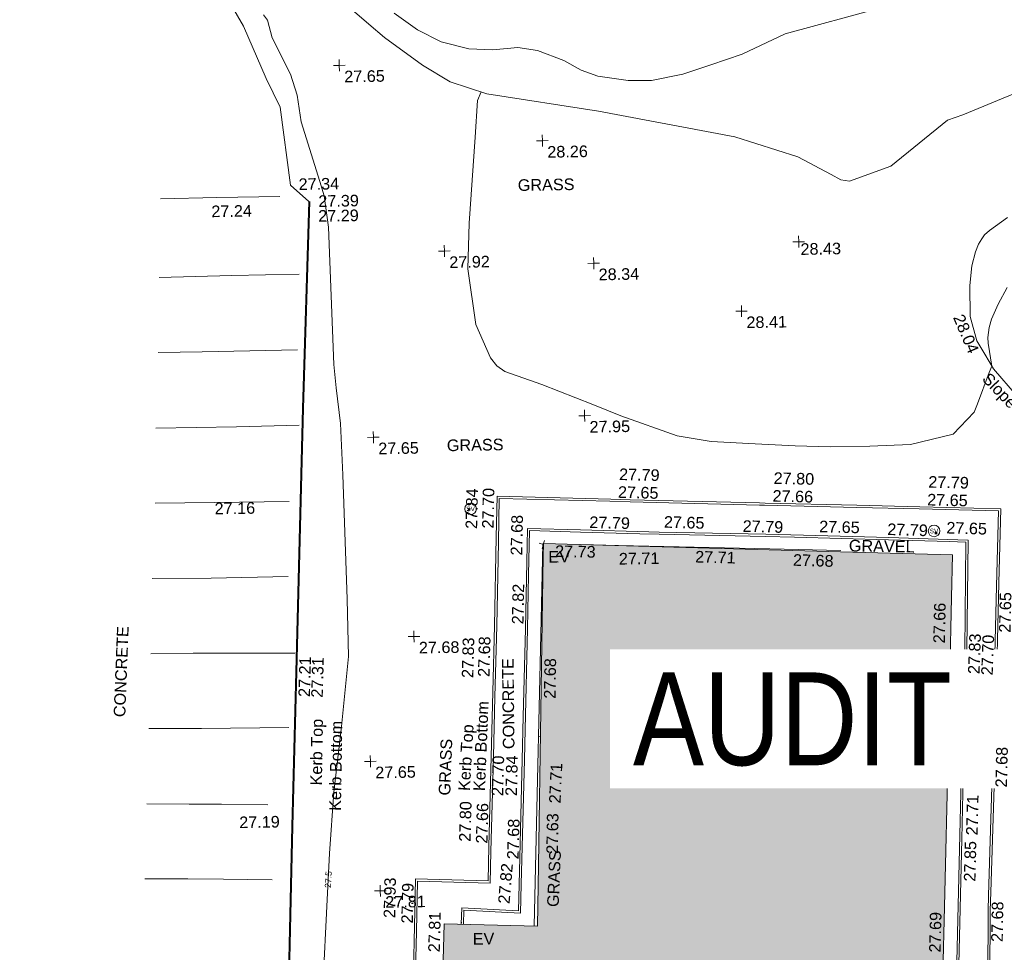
# Model space of a CAD drawing. Header units: millimetres. Extents: x -287732 to 520720, y -88450 to 287754.
# Tile 208 of 256: x -61233 to -29405, y 211018 to 241163. Entities that reach past the tile are written whole.
import ezdxf

# ---------------------------------------------------------------- set-up
doc = ezdxf.new("R2010")
doc.units = ezdxf.units.MM
doc.linetypes.add('IMPORT-UG_ELEC_STREET LIGHTING_QLB2 _2_', pattern=[2700, 1500, -300, 0, -250, 150, -300, 0, -200])
for name, color, linetype, lineweight, true_color in [('00_TOPO_BUILDING_OUTLINE', 5, 'Continuous', 9, 0x0000ff), ('00_TOPO_EAVE', 7, 'Continuous', 9, 0x666666), ('00_TOPO_KERB_BOTTOM', 1, 'Continuous', 9, 0xff0000), ('00_TOPO_KERB_TOP', 7, 'Continuous', 9, 0xa500a5), ('00_TOPO_LEVEL_FLOOR', 7, 'Continuous', 9, 0x666666), ('00_TOPO_LEVEL_SPOT', 7, 'Continuous', 9, 0x666666), ('00_TOPO_ROAD_MARKING_WHITE_CONTINUOUS', 7, 'Continuous', 9, 0x999999), ('00_TOPO_SERV_STOP_VALVE', 7, 'Continuous', 9, 0x666666), ('00_TOPO_VEGETATION', 7, 'Continuous', 9, 0x52a552), ('00_UAV_BUILDING_OUTLINE', 5, 'Continuous', 9, 0x0000ff), ('00_UAV_KERB_BOTTOM', 1, 'Continuous', 9, 0xff0000), ('00_UAV_KERB_TOP', 7, 'Continuous', 9, 0xa500a5), ('00_UAV_LEVEL_SPOT', 7, 'Continuous', 9, 0x666666), ('00_UAV_PARAPET', 7, 'Continuous', 9, 0x666666), ('00_UAV_SLOPE_TOP', 40, 'Continuous', 9, 0xffbf00), ('00_UAV_TREE_LINE', 7, 'Continuous', 9, 0x52a552), ('00_UAV_VEGETATION', 7, 'Continuous', 9, 0x52a552), ('01_DTM_CONTOUR_MJR', 7, 'Continuous', 9, 0x7f3f00), ('01_DTM_CONTOUR_MJR_LABELS', 7, 'Continuous', 9, 0x7f3f00), ('01_DTM_CONTOUR_MNR', 7, 'Continuous', 9, 0xa5a552), ('12333-PUM-2D-U-0001-C01 - Rev2_REVIT IMPORT_dwg', 7, 'Continuous', 9, 0x767676), ('A_RHA_Line', 7, 'Continuous', 9, 0x00a600)]:
    doc.layers.add(name, color=color, linetype=linetype, lineweight=lineweight, true_color=true_color)
for name, color, linetype, lineweight in [('00_TOPO_ROAD_EDGE', 7, 'Continuous', 9), ('00_TOPO_SURVEY_TEXT', 7, 'Continuous', 9), ('00_UAV_SURVEY_TEXT', 7, 'Continuous', 9), ('A_RHA_Detail', 7, 'Continuous', 9), ('A_RHA_Text', 7, 'Continuous', 9), ('GEN-TEXT', 7, 'Continuous', 9)]:
    doc.layers.add(name, color=color, linetype=linetype, lineweight=lineweight)
doc.styles.add('Arial Narrow', font='ARIALN.TTF', dxfattribs={"height": 3000})
doc.styles.add('Swis721 Lt BT', font='swissl.ttf', dxfattribs={"height": 400})
doc.styles.add('Swis721 Lt BT_1', font='swissl.ttf', dxfattribs={"height": 200})
doc.styles.add('Swis721 Lt BT_2', font='swissl.ttf', dxfattribs={"height": 375})

# ---------------------------------------------------------------- blocks, each defined once
blk = doc.blocks.new('12333-PUM-2D-U-0001-C01 - Rev2_REVIT IMPORT_dwg_MSL_Eaves_SYM_1-V69-Site Location Plan Proposed')
at = {"layer": '00_TOPO_EAVE', "color": 254, "true_color": 0xcccccc}
blk.add_line((63, 193), (116, 357), dxfattribs=at)
blk = doc.blocks.new('12333-PUM-2D-U-0001-C01 - Rev2_REVIT IMPORT_dwg_MSL_Eaves_SYM_1-V70-Site Location Plan Proposed')
at = {"layer": '00_TOPO_EAVE', "color": 254, "true_color": 0xcccccc}
for p, q in [((5, -2), (-357, 116)), ((-116, -357), (5, 16)), ((28, 87), (116, 357))]:
    blk.add_line(p, q, dxfattribs=at)
blk = doc.blocks.new('12333-PUM-2D-U-0001-C01 - Rev2_REVIT IMPORT_dwg_MM-2077200-Site Location Plan Proposed')
at = {"layer": '00_TOPO_LEVEL_SPOT', "color": 254, "true_color": 0xcccccc, "flags": 128}
for points in [[(0, -500), (0, 0), (-500, 0)], [(500, 0), (0, 0), (0, 500)]]:
    blk.add_lwpolyline(points, dxfattribs=at)
blk = doc.blocks.new('12333-PUM-2D-U-0001-C01 - Rev2_REVIT IMPORT_dwg_MSL_Sluice_Valve_SYM-2077186-Site Location Plan Proposed')
at = {"layer": '00_TOPO_SERV_STOP_VALVE', "color": 254, "true_color": 0xcccccc}
blk.add_circle((0, 0), 500, dxfattribs=at)
at = {"layer": '00_TOPO_SERV_STOP_VALVE', "insert": (0, 199), "char_height": 400, "width": 785.11, "attachment_point": 2, "line_spacing_factor": 1.005062, "style": 'Swis721 Lt BT'}
blk.add_mtext('SV', dxfattribs=at)
blk = doc.blocks.new('12333-PUM-2D-U-0001-C01 - Rev2_REVIT IMPORT_dwg_MSL_Parapet_SYM-2077634-Site Location Plan Proposed')
at = {"layer": '00_UAV_PARAPET', "color": 254, "true_color": 0xcccccc}
blk.add_line((-362, 0), (-500, 0), dxfattribs=at)
blk = doc.blocks.new('12333-PUM-2D-U-0001-C01 - Rev2_REVIT IMPORT_dwg_MSL_Sluice_Valve_SYM-2077246-Site Location Plan Proposed')
at = {"layer": '00_TOPO_SERV_STOP_VALVE', "color": 254, "true_color": 0xcccccc}
blk.add_circle((0, 0), 500, dxfattribs=at)
at = {"layer": '00_TOPO_SERV_STOP_VALVE', "insert": (0, 199), "char_height": 400, "width": 785.11, "attachment_point": 2, "line_spacing_factor": 1.005062, "style": 'Swis721 Lt BT'}
blk.add_mtext('SV', dxfattribs=at)
blk = doc.blocks.new('12333-PUM-2D-U-0001-C01 - Rev2_REVIT IMPORT_dwg_MSL_FLlvl_SYM-V159-Site Location Plan Proposed')
at = {"layer": '00_TOPO_LEVEL_FLOOR', "color": 254, "true_color": 0xcccccc}
blk.add_line((38.9, 0), (31.2, 0), dxfattribs=at)
blk = doc.blocks.new('12333-PUM-2D-U-0001-C01 - Rev2_REVIT IMPORT_dwg_UAV-2077255-Site Location Plan Proposed')
at = {"layer": '00_UAV_LEVEL_SPOT', "color": 254, "true_color": 0xcccccc, "flags": 128}
for points in [[(0, -500), (0, 0), (-500, 0)], [(500, 0), (0, 0), (0, 500)]]:
    blk.add_lwpolyline(points, dxfattribs=at)
blk = doc.blocks.new('12333-PUM-2D-U-0001-C01 - Rev2_REVIT IMPORT_dwg_MGS62954_T2_Galway_ITM_3d_Rev1-2077680-Site Location Plan Proposed')
at = {"layer": '00_TOPO_BUILDING_OUTLINE', "color": 254, "true_color": 0xcccccc, "flags": 128}
for points in [[(533861066, 725768037), (533861253, 725772760), (533861440, 725777452), (533861556, 725780387), (533861575, 725780386)], [(533862782, 725780338), (533864007, 725780289), (533868897, 725780094), (533871188, 725780003)]]:
    blk.add_lwpolyline(points, dxfattribs=at)
at = {"layer": '00_TOPO_KERB_BOTTOM', "color": 254, "true_color": 0xcccccc, "flags": 128}
blk.add_lwpolyline([(533854184, 725791574), (533853864, 725784898), (533853502, 725776381), (533853288, 725771394), (533852962, 725763302), (533852680, 725755837)], dxfattribs=at)
at = {"layer": '00_TOPO_KERB_TOP', "color": 254, "true_color": 0xcccccc, "flags": 128}
blk.add_lwpolyline([(533854218, 725791572), (533853898, 725784896), (533853536, 725776380), (533853322, 725771393), (533852996, 725763301), (533852749, 725756939), (533852723, 725756277), (533852720, 725756195), (533852710, 725755836)], dxfattribs=at)
at = {"layer": '00_TOPO_ROAD_EDGE', "color": 254, "true_color": 0xcccccc, "flags": 128}
blk.add_lwpolyline([(533851500, 725798510), (533852170, 725797280), (533852880, 725795580), (533853310, 725794640), (533853600, 725792120), (533854184, 725791574)], dxfattribs=at)
at = {"layer": '00_TOPO_ROAD_MARKING_WHITE_CONTINUOUS', "color": 254, "true_color": 0xcccccc, "flags": 128}
for points in [[(533849400, 725791750), (533851220, 725791760), (533853250, 725791760)], [(533849310, 725789210), (533851660, 725789230), (533853840, 725789240)], [(533853740, 725786790), (533850660, 725786780), (533849230, 725786780)], [(533849120, 725784340), (533851720, 725784340), (533853750, 725784360)], [(533849050, 725781920), (533850970, 725781900), (533853388, 725781889)], [(533848910, 725779480), (533850820, 725779460), (533853312, 725779465)], [(533848830, 725777050), (533850200, 725777050), (533852070, 725777010), (533853478, 725776988)], [(533848720, 725774640), (533850420, 725774610), (533853241, 725774589)], [(533848610, 725772200), (533849980, 725772170), (533851020, 725772150), (533852525, 725772107)], [(533848500, 725769780), (533849900, 725769760), (533851050, 725769720), (533852620, 725769678)]]:
    blk.add_lwpolyline(points, dxfattribs=at)
at = {"layer": '00_TOPO_VEGETATION', "color": 254, "true_color": 0xcccccc, "flags": 128}
blk.add_lwpolyline([(533855400, 725798010), (533856232, 725797278), (533856730, 725796840), (533857940, 725795920), (533858820, 725795370), (533860000, 725794960), (533863600, 725794330), (533867990, 725793431)], dxfattribs=at)
at = {"layer": '00_UAV_KERB_BOTTOM', "color": 254, "true_color": 0xcccccc, "flags": 128}
for points in [[(533857204, 725766626), (533857253, 725767928), (533857315, 725769551), (533859663, 725769446), (533859707, 725770468), (533859839, 725773525), (533859922, 725775463), (533860021, 725777755), (533860122, 725780459), (533860175, 725781877), (533863751, 725781719), (533864399, 725781690), (533868582, 725781513), (533868747, 725781507), (533871723, 725781384), (533873742, 725781298), (533876302, 725781189), (533876201, 725778753), (533876091, 725776113), (533875996, 725773758), (533875937, 725772283), (533875765, 725768763), (533875742, 725768281), (533875693, 725766073)], [(533874243, 725766151), (533874748, 725766110), (533874934, 725770600), (533874996, 725772087), (533875022, 725773419), (533875142, 725775595), (533875203, 725776704), (533875304, 725780265), (533874978, 725780281), (533872739, 725780388), (533869983, 725780510), (533868766, 725780564), (533865328, 725780694), (533864987, 725780710), (533862782, 725780812), (533861068, 725780889), (533861028, 725779814), (533860947, 725777641), (533860829, 725774818), (533860769, 725773411), (533860617, 725769822), (533860561, 725768530), (533858733, 725768667), (533858707, 725768139)]]:
    blk.add_lwpolyline(points, dxfattribs=at)
at = {"layer": '00_UAV_KERB_TOP', "color": 254, "true_color": 0xcccccc, "flags": 128}
for points in [[(533857134, 725766629), (533857189, 725768094), (533857248, 725769625), (533859596, 725769520), (533859644, 725770634), (533859769, 725773528), (533859859, 725775629), (533859951, 725777758), (533860058, 725780625), (533860108, 725781950), (533863777, 725781788), (533864402, 725781760), (533868585, 725781583), (533868772, 725781576), (533871726, 725781454), (533873768, 725781367), (533876375, 725781256), (533876275, 725778868), (533876161, 725776111), (533876071, 725773872), (533876007, 725772280), (533875841, 725768877), (533875812, 725768279), (533875763, 725766071)], [(533874246, 725766221), (533874681, 725766186), (533874870, 725770746), (533874926, 725772089), (533874952, 725773422), (533875080, 725775741), (533875133, 725776707), (533875232, 725780199), (533874694, 725780225), (533872736, 725780318), (533869699, 725780453), (533868763, 725780494), (533865325, 725780624), (533864703, 725780653), (533862779, 725780742), (533861135, 725780816), (533861082, 725779389), (533861017, 725777639), (533860881, 725774393), (533860839, 725773408), (533860668, 725769398), (533860628, 725768455), (533858800, 725768592), (533858777, 725768136)]]:
    blk.add_lwpolyline(points, dxfattribs=at)
at = {"layer": '00_UAV_SLOPE_TOP', "color": 254, "true_color": 0xcccccc, "flags": 128}
blk.add_lwpolyline([(533876948, 725784909), (533876221, 725785784), (533875948, 725786263), (533875703, 725786694), (533875500, 725787484), (533875505, 725788492), (533875578, 725789124), (533875702, 725789570), (533875806, 725789825), (533875914, 725789995), (533876011, 725790116), (533876170, 725790252), (533876756, 725790664)], dxfattribs=at)
at = {"layer": '00_UAV_TREE_LINE', "color": 254, "true_color": 0xcccccc, "flags": 128}
blk.add_lwpolyline([(533872785, 725797511), (533869682, 725796731), (533868277, 725796100), (533867260, 725795771), (533866350, 725795477), (533865332, 725795291), (533864572, 725795305), (533863598, 725795463), (533863068, 725795664), (533862509, 725795994), (533861663, 725796324), (533861033, 725796438), (533860223, 725796374), (533859449, 725796417), (533858553, 725796668), (533857801, 725797062), (533857056, 725797621)], dxfattribs=at)
at = {"layer": '00_UAV_VEGETATION', "color": 254, "true_color": 0xcccccc, "flags": 128}
blk.add_lwpolyline([(533867990, 725793431), (533870015, 725792747), (533871090, 725792158), (533871390, 725791978), (533871670, 725791932), (533873019, 725792395), (533874871, 725793848), (533875376, 725794012), (533877186, 725794720), (533879004, 725794948), (533879978, 725794946), (533880662, 725794877), (533881135, 725794766), (533882068, 725794291), (533882432, 725793992), (533883573, 725792904), (533884405, 725792125), (533884670, 725791924), (533885066, 725791764), (533885454, 725791508), (533886452, 725789991), (533886479, 725789942)], dxfattribs=at)
at = {"layer": '01_DTM_CONTOUR_MJR', "color": 254, "true_color": 0xcccccc, "flags": 128}
blk.add_lwpolyline([(533854157, 725765517), (533854433, 725769655), (533854489, 725770497), (533854661, 725772478), (533854952, 725774597), (533855215, 725776856), (533855201, 725778701), (533855129, 725782724), (533855082, 725784383), (533854962, 725785538), (533854904, 725786297), (533854804, 725790738), (533854688, 725791750), (533854550, 725792221), (533853989, 725794157), (533853866, 725795019), (533853669, 725795707), (533853093, 725796884), (533852956, 725797458), (533852824, 725797632)], dxfattribs=at)
at = {"layer": '01_DTM_CONTOUR_MNR', "color": 254, "true_color": 0xcccccc, "flags": 128}
blk.add_lwpolyline([(533876709, 725788404), (533876410, 725787870), (533876189, 725787389), (533876101, 725787123), (533876053, 725786804), (533876061, 725786616), (533876170, 725785870), (533876077, 725785671), (533875687, 725784664), (533875568, 725784394), (533874878, 725783690), (533873494, 725783390), (533872178, 725783353), (533870896, 725783356), (533869770, 725783406), (533868479, 725783491), (533867055, 725783594), (533865956, 725783799), (533864155, 725784473), (533863249, 725784856), (533861615, 725785528), (533860430, 725785975), (533860172, 725786162), (533859976, 725786420), (533859515, 725787505), (533859291, 725789312), (533859353, 725790784), (533859597, 725793563), (533859701, 725794747), (533859821, 725795022)], dxfattribs=at)
for name, p, xscale, yscale, zscale in [('12333-PUM-2D-U-0001-C01 - Rev2_REVIT IMPORT_dwg_MM-2077200-Site Location Plan Proposed', (533855250, 725795960), 0.375, 0.375, 0.375), ('12333-PUM-2D-U-0001-C01 - Rev2_REVIT IMPORT_dwg_MM-2077200-Site Location Plan Proposed', (533861770, 725793410), 0.375, 0.375, 0.375), ('12333-PUM-2D-U-0001-C01 - Rev2_REVIT IMPORT_dwg_MM-2077200-Site Location Plan Proposed', (533858540, 725789900), 0.375, 0.375, 0.375), ('12333-PUM-2D-U-0001-C01 - Rev2_REVIT IMPORT_dwg_UAV-2077255-Site Location Plan Proposed', (533870000, 725790000), 0.375, 0.375, 0.375), ('12333-PUM-2D-U-0001-C01 - Rev2_REVIT IMPORT_dwg_MM-2077200-Site Location Plan Proposed', (533863360, 725789420), 0.375, 0.375, 0.375), ('12333-PUM-2D-U-0001-C01 - Rev2_REVIT IMPORT_dwg_MM-2077200-Site Location Plan Proposed', (533868110, 725787790), 0.375, 0.375, 0.375), ('12333-PUM-2D-U-0001-C01 - Rev2_REVIT IMPORT_dwg_MM-2077200-Site Location Plan Proposed', (533862980, 725784500), 0.375, 0.375, 0.375), ('12333-PUM-2D-U-0001-C01 - Rev2_REVIT IMPORT_dwg_MM-2077200-Site Location Plan Proposed', (533856140, 725783920), 0.375, 0.375, 0.375), ('12333-PUM-2D-U-0001-C01 - Rev2_REVIT IMPORT_dwg_MSL_Sluice_Valve_SYM-2077186-Site Location Plan Proposed', (533859243, 725781554), 0.375, 0.375, 0.375), ('12333-PUM-2D-U-0001-C01 - Rev2_REVIT IMPORT_dwg_MSL_Sluice_Valve_SYM-2077246-Site Location Plan Proposed', (533874210, 725780578), 0.375, 0.375, 0.375), ('12333-PUM-2D-U-0001-C01 - Rev2_REVIT IMPORT_dwg_MSL_Eaves_SYM_1-V70-Site Location Plan Proposed', (533861572, 725780360), 0.375, 0.375, 0.375), ('12333-PUM-2D-U-0001-C01 - Rev2_REVIT IMPORT_dwg_MM-2077200-Site Location Plan Proposed', (533857340, 725777460), 0.375, 0.375, 0.375), ('12333-PUM-2D-U-0001-C01 - Rev2_REVIT IMPORT_dwg_MSL_Parapet_SYM-2077634-Site Location Plan Proposed', (533861508, 725774152), 0.375, 0.375, 0.375), ('12333-PUM-2D-U-0001-C01 - Rev2_REVIT IMPORT_dwg_MM-2077200-Site Location Plan Proposed', (533855860, 725773450), 0.375, 0.375, 0.375), ('12333-PUM-2D-U-0001-C01 - Rev2_REVIT IMPORT_dwg_MSL_FLlvl_SYM-V159-Site Location Plan Proposed', (533874348, 725772574), 4.94, 4.94, 4.94), ('12333-PUM-2D-U-0001-C01 - Rev2_REVIT IMPORT_dwg_MM-2077200-Site Location Plan Proposed', (533856110, 725769260), 0.375, 0.375, 0.375), ('12333-PUM-2D-U-0001-C01 - Rev2_REVIT IMPORT_dwg_MSL_Eaves_SYM_1-V69-Site Location Plan Proposed', (533858675, 725768067), 0.375, 0.375, 0.375)]:
    blk.add_blockref(name, p, dxfattribs=dict(xscale=xscale, yscale=yscale, zscale=zscale))
at = {"layer": '00_TOPO_BUILDING_OUTLINE', "color": 251, "true_color": 0x666666, "insert": (533864007, 725780043), "char_height": 375, "width": 1495.9, "attachment_point": 1, "line_spacing_factor": 1.005062, "style": 'Swis721 Lt BT_2'}
blk.add_mtext('27.71', dxfattribs=at)
at = {"layer": '00_TOPO_BUILDING_OUTLINE', "color": 251, "true_color": 0x666666, "insert": (533861609, 725771999), "char_height": 375, "width": 1495.9, "attachment_point": 1, "rotation": 86.3514, "line_spacing_factor": 1.005062, "style": 'Swis721 Lt BT_2'}
blk.add_mtext('27.71', dxfattribs=at)
at = {"layer": '00_TOPO_EAVE', "char_height": 375, "width": 736.08, "attachment_point": 1, "line_spacing_factor": 1.005062, "style": 'Swis721 Lt BT_2'}
for insert in [(533861727, 725780146), (533859069, 725767839)]:
    blk.add_mtext('EV', dxfattribs=dict(at, insert=insert))
at = {"layer": '00_TOPO_KERB_BOTTOM', "color": 251, "true_color": 0x666666, "insert": (533854483, 725791292), "char_height": 375, "width": 1495.9, "attachment_point": 1, "line_spacing_factor": 1.005062, "style": 'Swis721 Lt BT_2'}
blk.add_mtext('27.29', dxfattribs=at)
at = {"layer": '00_TOPO_KERB_BOTTOM', "color": 251, "true_color": 0x666666, "char_height": 375, "attachment_point": 1, "line_spacing_factor": 1.005062, "style": 'Swis721 Lt BT_2'}
for s, insert, width, rotation in [('27.21', (533853569, 725775575), 1495.9, 87.4219), ('Kerb Bottom', (533854505, 725771877), 3414.46, 88.0838)]:
    blk.add_mtext(s, dxfattribs=dict(at, insert=insert, width=width, rotation=rotation))
at = {"layer": '00_TOPO_KERB_TOP', "color": 251, "true_color": 0x666666, "insert": (533854495, 725791770), "char_height": 375, "width": 1495.9, "attachment_point": 1, "line_spacing_factor": 1.005062, "style": 'Swis721 Lt BT_2'}
blk.add_mtext('27.39', dxfattribs=at)
at = {"layer": '00_TOPO_KERB_TOP', "color": 251, "true_color": 0x666666, "char_height": 375, "attachment_point": 1, "line_spacing_factor": 1.005062, "style": 'Swis721 Lt BT_2'}
for s, insert, width, rotation in [('27.31', (533853982, 725775547), 1495.9, 87.4219), ('Kerb Top', (533853905, 725772708), 2493.17, 88.0838)]:
    blk.add_mtext(s, dxfattribs=dict(at, insert=insert, width=width, rotation=rotation))
at = {"layer": '00_TOPO_LEVEL_SPOT', "char_height": 375, "width": 1495.9, "attachment_point": 1, "line_spacing_factor": 1.005062, "style": 'Swis721 Lt BT_2'}
for s, insert in [('27.65', (533855403, 725795783)), ('28.26', (533861923, 725793233)), ('27.92', (533858693, 725789723)), ('28.34', (533863513, 725789243)), ('28.41', (533868263, 725787613)), ('27.95', (533863133, 725784323)), ('27.65', (533856293, 725783743)), ('27.68', (533857493, 725777283)), ('27.65', (533856013, 725773273)), ('27.81', (533856263, 725769083))]:
    blk.add_mtext(s, dxfattribs=dict(at, insert=insert))
at = {"layer": '00_TOPO_ROAD_EDGE', "color": 251, "true_color": 0x666666, "insert": (533853867, 725792329), "char_height": 375, "width": 1495.9, "attachment_point": 1, "line_spacing_factor": 1.005062, "style": 'Swis721 Lt BT_2'}
blk.add_mtext('27.34', dxfattribs=at)
at = {"layer": '00_TOPO_ROAD_MARKING_WHITE_CONTINUOUS', "color": 251, "true_color": 0x666666, "char_height": 375, "width": 1495.9, "attachment_point": 1, "line_spacing_factor": 1.005062, "style": 'Swis721 Lt BT_2'}
for s, insert in [('27.24', (533851032, 725791500)), ('27.16', (533850970, 725781895)), ('27.19', (533851588, 725771739))]:
    blk.add_mtext(s, dxfattribs=dict(at, insert=insert))
at = {"layer": '00_TOPO_SURVEY_TEXT', "color": 251, "true_color": 0x666666, "char_height": 375, "width": 2018.28, "attachment_point": 1, "line_spacing_factor": 1.005062, "style": 'Swis721 Lt BT_2'}
for insert in [(533860950, 725792175), (533858510, 725783805)]:
    blk.add_mtext('GRASS', dxfattribs=dict(at, insert=insert))
at = {"layer": '00_TOPO_SURVEY_TEXT', "color": 251, "true_color": 0x666666, "char_height": 375, "attachment_point": 1, "line_spacing_factor": 1.005062, "style": 'Swis721 Lt BT_2'}
for s, insert, width, rotation in [('CONCRETE', (533847587, 725775032), 3286.24, 86.7832), ('GRASS', (533858047, 725772316), 2018.28, 86.8548), ('GRASS', (533861489, 725768653), 2018.28, 86.6133)]:
    blk.add_mtext(s, dxfattribs=dict(at, insert=insert, width=width, rotation=rotation))
at = {"layer": '00_UAV_BUILDING_OUTLINE', "color": 251, "true_color": 0x666666, "char_height": 375, "width": 1495.9, "attachment_point": 1, "line_spacing_factor": 1.005062, "style": 'Swis721 Lt BT_2'}
for s, insert, rotation in [('27.73', (533861957, 725780327), 357.9188), ('27.71', (533866483, 725780070), 357.4053), ('27.68', (533869643, 725779909), 357.4053), ('27.66', (533874119, 725776952), 87.6932), ('27.68', (533861505, 725775379), 88.1395), ('27.67', (533874089, 725773848), 87.6932), ('27.63', (533861495, 725770366), 88.1395), ('27.81', (533857621, 725767252), 87.5309), ('27.69', (533873809, 725766961), 87.6932)]:
    blk.add_mtext(s, dxfattribs=dict(at, insert=insert, rotation=rotation))
at = {"layer": '00_UAV_KERB_BOTTOM', "color": 251, "true_color": 0x666666, "char_height": 375, "attachment_point": 1, "line_spacing_factor": 1.005062, "style": 'Swis721 Lt BT_2'}
for s, insert, width, rotation in [('27.70', (533859601, 725780916), 1495.9, 87.8593), ('27.65', (533864023, 725782203), 1495.9, 357.5045), ('27.66', (533869017, 725781991), 1495.9, 357.6482), ('27.65', (533874013, 725781783), 1495.9, 357.5615), ('27.68', (533860509, 725780030), 1495.9, 87.8769), ('27.65', (533865493, 725781212), 1495.9, 357.3464), ('27.65', (533870508, 725780977), 1495.9, 357.4635), ('27.65', (533874620, 725780866), 1495.9, 357.2546), ('27.65', (533876248, 725777258), 1495.9, 87.6197), ('27.68', (533859383, 725776123), 1495.9, 87.5363), ('27.70', (533875648, 725775894), 1495.9, 86.8463), ('Kerb Bottom', (533859172, 725772439), 3414.46, 86.6459), ('27.70', (533859759, 725772264), 1495.9, 87.5904), ('27.68', (533876045, 725772259), 1495.9, 87.6974), ('27.66', (533859223, 725770739), 1495.9, 87.5293), ('27.71', (533875070, 725770727), 1495.9, 87.624), ('27.68', (533860222, 725770213), 1495.9, 87.5599), ('27.79', (533856768, 725768196), 1495.9, 87.8267), ('27.68', (533875822, 725767265), 1495.9, 87.9951)]:
    blk.add_mtext(s, dxfattribs=dict(at, insert=insert, width=width, rotation=rotation))
at = {"layer": '00_UAV_KERB_TOP', "color": 251, "true_color": 0x666666, "char_height": 375, "attachment_point": 1, "line_spacing_factor": 1.005062, "style": 'Swis721 Lt BT_2'}
for s, insert, width, rotation in [('27.79', (533864070, 725782777), 1495.9, 357.507), ('27.80', (533869063, 725782565), 1495.9, 357.6482), ('27.84', (533859067, 725780912), 1495.9, 87.8593), ('27.79', (533874060, 725782356), 1495.9, 357.5615), ('27.79', (533863084, 725781245), 1495.9, 357.3464), ('27.79', (533868036, 725781033), 1495.9, 357.4869), ('27.79', (533872709, 725780849), 1495.9, 357.2546), ('27.82', (533860511, 725777802), 1495.9, 87.8769), ('27.83', (533858860, 725776096), 1495.9, 87.5363), ('27.83', (533875223, 725775941), 1495.9, 86.8948), ('Kerb Top', (533858685, 725772457), 2493.17, 85.742), ('27.84', (533860202, 725772260), 1495.9, 87.59), ('27.80', (533858679, 725770806), 1495.9, 87.5293), ('27.85', (533874973, 725769235), 1495.9, 87.624), ('27.82', (533859905, 725768793), 1495.9, 84.1276), ('27.93', (533856199, 725768382), 1495.9, 87.8267)]:
    blk.add_mtext(s, dxfattribs=dict(at, insert=insert, width=width, rotation=rotation))
at = {"layer": '00_UAV_LEVEL_SPOT', "insert": (533870052, 725789949), "char_height": 375, "width": 1495.9, "attachment_point": 1, "line_spacing_factor": 1.005062, "style": 'Swis721 Lt BT_2'}
blk.add_mtext('28.43', dxfattribs=at)
at = {"layer": '00_UAV_SLOPE_TOP', "color": 251, "true_color": 0x666666, "char_height": 375, "attachment_point": 1, "line_spacing_factor": 1.005062, "style": 'Swis721 Lt BT_2'}
for s, insert, width, rotation in [('28.04', (533875286, 725787610), 1495.9, 292.0209), ('Slope Top', (533876097, 725785696), 2763.86, 312.7375)]:
    blk.add_mtext(s, dxfattribs=dict(at, insert=insert, width=width, rotation=rotation))
at = {"layer": '00_UAV_SURVEY_TEXT', "color": 251, "true_color": 0x666666, "char_height": 375, "attachment_point": 1, "line_spacing_factor": 1.005062, "style": 'Swis721 Lt BT_2'}
for s, insert, width, rotation in [('GRAVEL', (533871454, 725780340), 2322.21, 358.0159), ('CONCRETE', (533860152, 725773768), 3286.24, 89.6135), ('GRAVEL', (533874559, 725773579), 2322.21, 88.1512)]:
    blk.add_mtext(s, dxfattribs=dict(at, insert=insert, width=width, rotation=rotation))
at = {"layer": '01_DTM_CONTOUR_MJR_LABELS', "color": 251, "true_color": 0x666666, "insert": (533854334, 725769662), "char_height": 200, "width": 620.51, "attachment_point": 2, "rotation": 86.0011, "line_spacing_factor": 1.005062, "style": 'Swis721 Lt BT_1'}
blk.add_mtext('27.5', dxfattribs=at)
blk = doc.blocks.new('12333-PUM-2D-U-0001-C01 - Rev2_REVIT IMPORT_dwg-1620468-Site Location Plan Proposed')
at = {"layer": 'GEN-TEXT', "color": 253, "true_color": 0xaaaaaa}
for p, q in [((218077, 165653), (218148, 165723)), ((218148, 165653), (218077, 165723)), ((233155, 164619), (233226, 164689)), ((233226, 164619), (233155, 164689))]:
    blk.add_line(p, q, dxfattribs=at)
blk.add_blockref('12333-PUM-2D-U-0001-C01 - Rev2_REVIT IMPORT_dwg_MGS62954_T2_Galway_ITM_3d_Rev1-2077680-Site Location Plan Proposed', (-533641080, -725615854))

msp = doc.modelspace()

# ---------------------------------------------------------------- hatches: boundary and pattern name
at = {"layer": 'A_RHA_Detail', "true_color": 0xc0c0c0}
h = msp.add_hatch(color=9, dxfattribs=at)
h.paths.add_polyline_path([(-80881, -68503), (-80401, -68483), (-80401, -62985), (-24475, -63009), (-24456, -50840), (-36623, -50832), (-36623, -44229), (-50959, -44218), (-50959, -42574), (-54564, -42571), (-54566, -45054), (-92409, -45027), (-92412, -49202), (-100062, -49202), (-100052, -64853), (-86121, -64853), (-86092, -62958), (-84861, -62958), (-84855, -68240), (-80871, -68240)])
h.paths.add_polyline_path([(-137239, -68462), (-132720, -68433), (-132847, -62850), (-130455, -62917), (-130498, -61356), (-117581, -61423), (-117492, -49184), (-125137, -49178), (-125134, -45033), (-163007, -45006), (-163007, -44090), (-163124, -44090), (-163123, -42384), (-166564, -42384), (-166565, -44044), (-193158, -44025), (-193195, -62864), (-137270, -62917), (-137254, -65680)])
h.paths.add_polyline_path([(120311, -32334), (120312, -31611), (133451, -31638), (133469, -19718), (121296, -19692), (121320, -8191), (112277, -8172), (112263, -14811), (78286, -14740), (78293, -8167), (75242, -8161), (69356, -8153), (69354, -9157), (68373, -9155), (68373, -13706), (69334, -13708), (69325, -16250), (66623, -16250), (66620, -17995), (65989, -17995), (65985, -19731), (57152, -19712), (57127, -31560), (70278, -31587), (70278, -32272), (78264, -32285), (78267, -31020), (112336, -31091), (112336, -32318), (119781, -32333)])
h.paths.add_polyline_path([(7504, -1791), (15482, -674), (15484, 148), (56188, 206), (56156, 14338), (18017, 14236), (17968, 34313), (21727, 34324), (21709, 40608), (18010, 40608), (17996, 45484), (9770, 45421), (3966, 45447), (3985, 14177), (1023, 14177), (-277, 14191), (-232, 5968), (-226, 194), (553, 183), (7478, 143), (7489, -674)])
h.paths.add_polyline_path([(77756, 53), (77730, 1700), (94464, 1660), (94606, 17991), (88810, 18015), (88800, 14437), (69414, 14458), (69377, 100), (75242, 67)])
h.paths.add_polyline_path([(61252, 46454), (105775, 46473), (105768, 61853), (92285, 61853), (92309, 65784), (96107, 65768), (96060, 75209), (101085, 75072), (104988, 74765), (108404, 74364), (112009, 73787), (115645, 73050), (116891, 72762), (120209, 71893), (120865, 71704), (124136, 70670), (127436, 69481), (127820, 69395), (128274, 69332), (128732, 69307), (129190, 69320), (129645, 69372), (130095, 69461), (130535, 69588), (130963, 69751), (131376, 69950), (131771, 70182), (132163, 70461), (132496, 70742), (132821, 71065), (133117, 71414), (133384, 71787), (133617, 72179), (133817, 72591), (133983, 73018), (134112, 73458), (134204, 73907), (134258, 74362), (134273, 74820), (134251, 75277), (134190, 75731), (134091, 76179), (133955, 76617), (133783, 77041), (133576, 77450), (133336, 77840), (133064, 78209), (132762, 78554), (132432, 78872), (132077, 79161), (131698, 79420), (131300, 79646), (131094, 79746), (132146, 83110), (122788, 86283), (121604, 82800), (117096, 83871), (116842, 83526), (116121, 91222), (110238, 91274), (110194, 90435), (104988, 90486), (104973, 94310), (103746, 94310), (103840, 122852), (96365, 122932), (96350, 123952), (104556, 123902), (104607, 120249), (125503, 120134), (125662, 137657), (114480, 137699), (114382, 129150), (104644, 129188), (104578, 126217), (101184, 126159), (101265, 135959), (89967, 135989), (89928, 125824), (93631, 125841), (93581, 122932), (88697, 122905), (88679, 95739), (86378, 95739), (86378, 96178), (83280, 96201), (83274, 95736), (70170, 95733), (70166, 96272), (66675, 96257), (66655, 95756), (65785, 95756), (65888, 117471), (53473, 117488), (53434, 98570), (40649, 98570), (40610, 94406), (38854, 94410), (38849, 89464), (40612, 89518), (40665, 86258), (38372, 86306), (38370, 76901), (50938, 76944), (50923, 74599), (56485, 74589), (56485, 75195), (92465, 75233), (92646, 71767), (89811, 69363), (85313, 69361), (85313, 66907), (75210, 66903), (75210, 63816), (70819, 63816), (70819, 64253), (69457, 64253), (69456, 66902), (61303, 66899), (61305, 63970), (70500, 63970), (70500, 61853), (61246, 61849), (61252, 46656)])
h.paths.add_polyline_path([(-17153, 48569), (-17153, 60770), (-29363, 60775), (-29363, 67399), (-43507, 67405), (-43489, 69093), (-45766, 69109), (-45794, 67405), (-47272, 67404), (-47272, 66455), (-86005, 66469), (-86007, 60522), (-92663, 60522), (-92665, 50184), (-79752, 50180), (-79752, 48591), (-17158, 48569)])
h.paths.add_polyline_path([(-201056, 48629), (-138378, 48635), (-138378, 50133), (-125468, 50134), (-125469, 60566), (-132187, 60566), (-132187, 66533), (-170643, 66806), (-170643, 67739), (-200340, 67489), (-200349, 60828), (-201058, 60828), (-201057, 51102)])
h.paths.add_polyline_path([(-240052, 54769), (-239444, 54811), (-239187, 54842), (-238765, 54941), (-238382, 55122), (-237990, 55355), (-237269, 55936), (-237032, 56226), (-236793, 56569), (-236555, 57004), (-236433, 57267), (-236300, 57753), (-236251, 58017), (-236236, 58516), (-236233, 58988), (-236214, 59823), (-236364, 59821), (-236634, 60698), (-236392, 61432), (-236225, 61435), (-236202, 62638), (-232564, 62639), (-232564, 63049), (-232732, 63049), (-232860, 63458), (-232732, 63914), (-232561, 63914), (-232515, 70598), (-240629, 70599), (-240630, 72351), (-246413, 72347), (-246413, 70616), (-254450, 70619), (-254455, 70754), (-254470, 73192), (-263883, 73268), (-263902, 68261), (-263715, 68260), (-263553, 67820), (-263719, 67392), (-263914, 67392), (-263957, 58634), (-260181, 58611), (-260192, 56354), (-257185, 56339), (-257213, 57093), (-257339, 57093), (-257471, 57532), (-257339, 58062), (-257203, 58064), (-257174, 58599), (-256478, 58575), (-256478, 58789), (-256013, 58912), (-255397, 58781), (-255397, 58596), (-243810, 58586), (-243805, 58352), (-243741, 57885), (-243619, 57422), (-243424, 56944), (-243247, 56608), (-243003, 56250), (-242732, 55933), (-242372, 55603), (-242141, 55425), (-241805, 55217), (-241529, 55077), (-241101, 54917), (-240836, 54841), (-240453, 54789), (-240219, 54777)])
h.paths.add_polyline_path([(40277, 59895), (40329, 69197), (36589, 69218), (36619, 74674), (32264, 74687), (32233, 69156), (11917, 69270), (11967, 78219), (29088, 78123), (29143, 88141), (15719, 88216), (15733, 90590), (4594, 90652), (4525, 78265), (10097, 78234), (10077, 74773), (4548, 74804), (4466, 60107), (19126, 60025), (19140, 62528), (31739, 62457), (31725, 59943), (38370, 59906)])
h.paths.add_polyline_path([(-246083, 72334), (-246083, 72334), (-246208, 72334)])
h.paths.add_polyline_path([(-114575, 112178), (-114575, 112178), (-114707, 115802)])
h.paths.add_polyline_path([(-154700, 101760), (-114382, 101776), (-114382, 106927), (-113756, 106927), (-113758, 111847), (-114432, 111847), (-114432, 112178), (-114575, 112178), (-114579, 121707), (-123057, 121707), (-123069, 156453), (-119381, 156454), (-119381, 160166), (-115501, 160167), (-115503, 166207), (-132412, 166600), (-132412, 166666), (-135275, 166665), (-135275, 166628), (-135911, 166628), (-135911, 166352), (-152521, 166346), (-152518, 159143), (-150699, 159118), (-150759, 122561), (-151059, 122561), (-151061, 121302), (-154138, 121373), (-154138, 121865), (-154704, 121867), (-154689, 119352), (-154746, 119352), (-154746, 118722), (-160794, 118749), (-160794, 119411), (-163852, 119422), (-163855, 118762), (-167569, 118779), (-166635, 124395), (-166930, 124500), (-167569, 124708), (-168028, 124841), (-168631, 124991), (-169238, 125117), (-169850, 125220), (-170466, 125298), (-171089, 125352), (-171704, 125381), (-172325, 125386), (-172782, 125375), (-173402, 125337), (-174110, 125263), (-174634, 125190), (-175245, 125081), (-176047, 124896), (-176665, 124725), (-177045, 124609), (-177632, 124405), (-176665, 118819), (-177559, 118822), (-177662, 125263), (-176365, 126543), (-159462, 126320), (-157058, 128609), (-157061, 136153), (-158639, 137740), (-159352, 137740), (-161634, 140201), (-168728, 140257), (-171035, 137943), (-174184, 137943), (-176460, 140292), (-177342, 140292), (-177342, 140358), (-183429, 140356), (-185922, 137917), (-185922, 131757), (-186907, 131757), (-187725, 130810), (-187724, 127376), (-186481, 126305), (-186479, 122327), (-185176, 121059), (-180304, 121059), (-180304, 118802), (-193555, 118802), (-193555, 133118), (-192594, 133118), (-192594, 134201), (-192225, 134201), (-192226, 136615), (-192595, 136615), (-192595, 137734), (-193589, 137734), (-193589, 147475), (-193163, 147493), (-192766, 147531), (-192360, 147590), (-192200, 147617), (-191883, 147683), (-191569, 147762), (-191258, 147853), (-190829, 148002), (-190648, 148071), (-190350, 148198), (-190057, 148336), (-189770, 148486), (-189405, 148698), (-189133, 148873), (-188868, 149059), (-188610, 149255), (-188355, 149465), (-188080, 149714), (-187885, 149902), (-187546, 150266), (-187446, 150378), (-187241, 150629), (-187046, 150888), (-186862, 151154), (-186546, 151670), (-186524, 151707), (-163675, 151670), (-163688, 148134), (-157304, 148136), (-157304, 155760), (-157557, 155765), (-157556, 166678), (-187009, 166700), (-187013, 162054), (-188707, 162045), (-188706, 155022), (-188738, 154651), (-188799, 154283), (-188857, 154035), (-188966, 153679), (-189103, 153333), (-189266, 152998), (-189455, 152677), (-189645, 152421), (-189917, 152104), (-190213, 151809), (-190531, 151539), (-190869, 151294), (-191225, 151076), (-191598, 150887), (-192093, 150683), (-192519, 150562), (-192904, 150482), (-193187, 150441), (-193594, 150407), (-193595, 151460), (-205369, 151455), (-205354, 113350), (-207187, 113349), (-207184, 105991), (-205313, 105991), (-205311, 101770), (-175489, 101781), (-175489, 110890), (-154703, 110898), (-154700, 102692)])
h.paths.add_polyline_path([(193736, 113048), (208865, 114991), (208976, 114127), (216448, 115086), (216039, 118272), (232649, 120405), (233426, 114352), (240632, 115278), (239855, 121330), (256407, 123456), (257092, 118089), (264572, 119041), (261878, 138525), (259179, 138222), (259197, 137439), (254686, 136897), (255413, 131315), (240853, 129522), (239771, 137919), (240650, 138010), (240062, 142777), (239166, 142685), (237631, 151018), (266173, 154561), (271297, 142612), (276532, 144861), (274942, 148528), (302075, 160135), (300216, 164320), (301528, 164907), (300405, 167478), (299017, 166946), (295627, 174519), (294333, 177537), (287289, 174519), (289428, 169661), (272957, 162557), (271943, 164897), (267016, 162764), (268502, 159357), (265200, 157946), (226856, 153147), (227510, 148852), (228281, 141179), (227302, 141050), (227895, 136433), (228749, 136524), (229602, 128024), (217691, 126494), (217642, 126874), (215139, 126553), (215195, 126113), (215016, 126090), (214841, 127450), (192259, 124549), (193486, 114991)])
h.paths.add_polyline_path([(-78076, 117606), (-78076, 117610), (-78070, 129486), (-74723, 129478), (-74723, 125436), (-48016, 125380), (-47997, 135873), (-61198, 135902), (-74715, 135924), (-74724, 131865), (-78070, 131873), (-78063, 149550), (-58292, 149542), (-58292, 148946), (-37708, 148938), (-37703, 159740), (-44148, 159743), (-44148, 162961), (-49830, 162961), (-49831, 160632), (-78494, 160644), (-78494, 161615), (-78739, 161615), (-78692, 168188), (-90845, 168127), (-90963, 152687), (-89065, 152686), (-89080, 117610), (-78375, 117606)])
h.paths.add_polyline_path([(69255, 129236), (69260, 136168), (86068, 136131), (86009, 164703), (58790, 164724), (58790, 170119), (54460, 170122), (54457, 166153), (47042, 166159), (47041, 164669), (39173, 164675), (39173, 164079), (17015, 164095), (17002, 147267), (12660, 147267), (12654, 139138), (17031, 139135), (17025, 129935), (39191, 129919), (39191, 129258), (69014, 129236)])
h.paths.add_polyline_path([(39266, 139468), (33051, 139484), (33088, 153428), (39278, 153412), (39278, 152830), (43058, 152820), (43025, 140093), (39267, 140093)])
h.paths.add_polyline_path([(1980, 189123), (18699, 189180), (18678, 195254), (24349, 195273), (24335, 199551), (28830, 199566), (28798, 208816), (24335, 208806), (24334, 209113), (16812, 209088), (16807, 208844), (6772, 208809), (6797, 201489), (-8471, 201437), (-8471, 200429), (-11856, 200418), (-11824, 190892), (-7615, 190907), (-7615, 190171), (-4609, 190169), (-4608, 190917), (1973, 190939), (1977, 189837)])
h.paths.add_polyline_path([(-20506, 190640), (-20122, 206347), (-41550, 207015), (-41462, 210450), (-31391, 210152), (-31079, 223863), (-44305, 224231), (-44491, 211866), (-47510, 211943), (-47723, 203659), (-47076, 203635), (-47175, 199532), (-46801, 199520), (-46874, 195479), (-44600, 195425), (-44686, 192243), (-38074, 192136), (-38104, 191127), (-21538, 190669)])
h.paths.add_polyline_path([(16801, 195962), (9657, 196015), (9644, 199514), (11632, 199486), (11632, 203322), (16807, 203391), (16801, 195984)])
h.paths.add_polyline_path([(122085, 200536), (122088, 206386), (125211, 206386), (125211, 206646), (126203, 206646), (126203, 207041), (130401, 206979), (130444, 209883), (126203, 209946), (126203, 214624), (127365, 214624), (127365, 225380), (126160, 225380), (126207, 241475), (119483, 241496), (119479, 246182), (109944, 246175), (109953, 233033), (115001, 233033), (115000, 208653), (112026, 208653), (112024, 200539), (122025, 200536)])
h.paths.add_polyline_path([(30087, 200987), (38031, 201029), (38031, 202923), (38110, 202923), (38067, 208828), (38013, 208828), (38012, 209013), (30045, 208970), (30077, 202923)])
h.paths.add_polyline_path([(195986, 205662), (202897, 206052), (202677, 209946), (195766, 209555)])
h.paths.add_polyline_path([(-91652, 206393), (-79454, 206433), (-79629, 238246), (-68904, 238215), (-68919, 246313), (-68919, 246314), (-68757, 246313), (-68755, 246639), (-79620, 246651), (-79607, 247344), (-82155, 247318), (-82155, 247488), (-91641, 247473), (-91639, 246846), (-131470, 246641), (-131470, 250160), (-142857, 250177), (-142864, 246220), (-165119, 246272), (-165040, 253908), (-178677, 253930), (-178700, 238177), (-138599, 238209), (-138548, 206628), (-126647, 206572), (-126667, 234826), (-124963, 234826), (-124969, 234688), (-91596, 234664), (-91651, 207156)])
h.paths.add_polyline_path([(142124, 209114), (152768, 209127), (152745, 227013), (142101, 226999), (142122, 210583)])
h.paths.add_polyline_path([(168999, 209275), (169027, 226860), (161687, 226877), (161648, 209291), (168847, 209275)])
h.paths.add_polyline_path([(49761, 218477), (49794, 223316), (41274, 223363), (41274, 223291), (32187, 223352), (32202, 225553), (20082, 225635), (20035, 218708), (31566, 218630), (31566, 218599), (49750, 218477)])
h.paths.add_polyline_path([(162362, 234154), (162367, 241590), (135261, 241631), (135249, 234198), (160249, 234157)])
h.paths.add_polyline_path([(176459, 246710), (176516, 252173), (168884, 252253), (168935, 257069), (164355, 257117), (164296, 251512), (164417, 251511), (164368, 246837), (171460, 246762)])

# ---------------------------------------------------------------- linework, layer by layer
at = {"layer": 'A_RHA_Line', "color": 7}
for p, q in [((-44305, 224231), (-44311, 223836)), ((-39701, 224103), (-44305, 224231)), ((-34703, 223963), (-39701, 224103)), ((-44311, 223836), (-44386, 218837)), ((-31079, 223863), (-34703, 223963)), ((-31110, 222489), (-31079, 223863)), ((-31224, 217490), (-31110, 222489)), ((-44386, 218837), (-44461, 213838)), ((-31338, 212492), (-31224, 217490)), ((-44461, 213838), (-44491, 211866)), ((-31391, 210152), (-31338, 212492)), ((-47510, 211943), (-47540, 210760)), ((-44491, 211866), (-47510, 211943))]:
    msp.add_line(p, q, dxfattribs=at)

# ---------------------------------------------------------------- block references
at = {"layer": '12333-PUM-2D-U-0001-C01 - Rev2_REVIT IMPORT_dwg', "color": 254, "linetype": 'IMPORT-UG_ELEC_STREET LIGHTING_QLB2 _2_', "true_color": 0xffd4d4, "rotation": 0.9999999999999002}
msp.add_blockref('12333-PUM-2D-U-0001-C01 - Rev2_REVIT IMPORT_dwg-1620468-Site Location Plan Proposed', (-261895, 55870), dxfattribs=at)

# ---------------------------------------------------------------- next in the draw order: texts
at = {"layer": 'A_RHA_Text', "lineweight": 35, "insert": (-41406, 220065), "char_height": 3000, "width": 12666.66, "attachment_point": 1, "style": 'Arial Narrow', "bg_fill": 3, "box_fill_scale": 1.25, "bg_fill_color": 256, "bg_fill_true_color": 13158600, "bg_fill_transparency": 0}
msp.add_mtext('AUDIT', dxfattribs=at)

doc.saveas('drawing.dxf')
